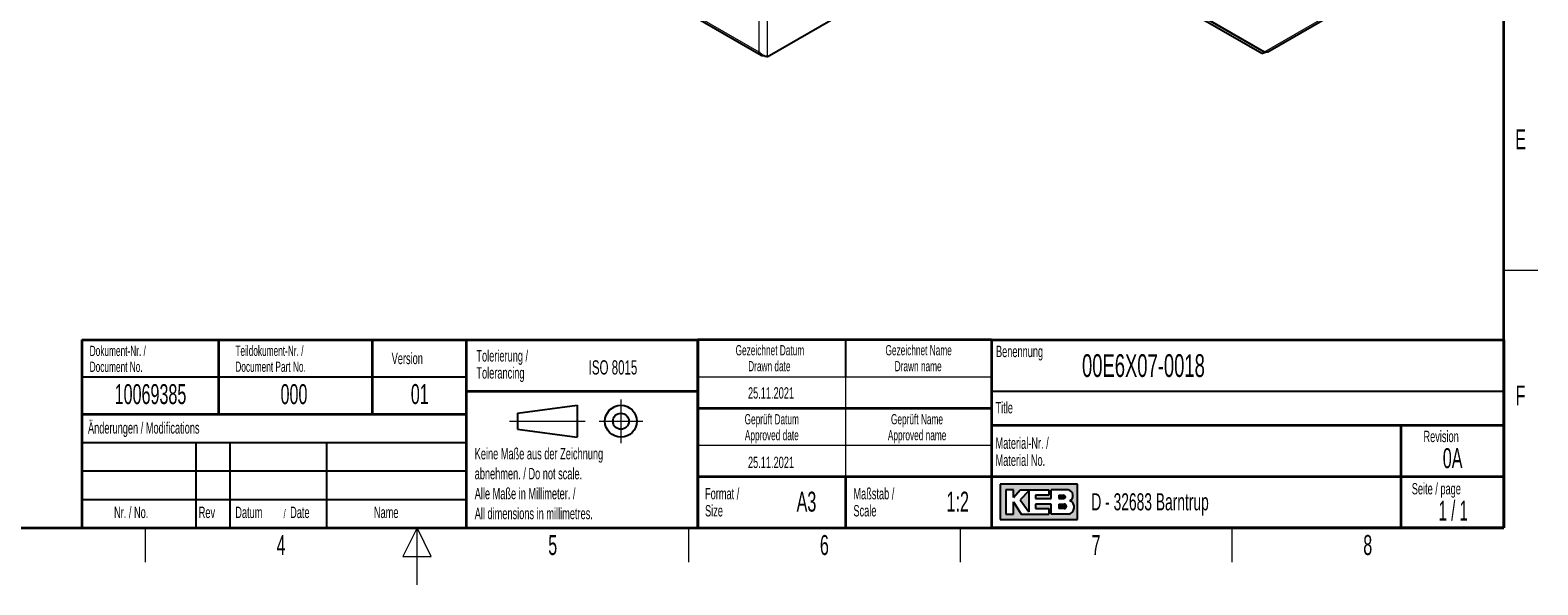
# Model space of a CAD drawing. Header units: millimetres. Extents: x 5 to 418, y 2 to 292.
# Tile 4 of 12: x 149 to 414, y 2 to 99. Entities that reach past the tile are written whole.
import ezdxf

# ---------------------------------------------------------------- set-up
doc = ezdxf.new("R2010")
doc.units = ezdxf.units.MM
doc.layers.add('SLD-0', color=7, linetype='Continuous')
doc.styles.add('SLDTEXTSTYLE0', font='TXT', dxfattribs={"width": 0.605})
doc.styles.add('SLDTEXTSTYLE1', font='TXT', dxfattribs={"width": 0.563})

msp = doc.modelspace()

# ---------------------------------------------------------------- hatches: boundary and pattern name
at = {"linetype": 'Continuous'}
h = msp.add_hatch(color=7, dxfattribs=at)
h.paths.add_polyline_path([(319.519086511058, 13.45626988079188), (333.083981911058, 13.45626988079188), (333.083981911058, 19.65736492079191), (319.519086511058, 19.65736492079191)], flags=0)
edge = h.paths.add_edge_path(flags=0)
edge.add_arc((331.3188604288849, 15.61738520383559), 1.20464082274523, -81.72003226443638, 70.1709600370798, ccw=False)
edge.add_line((331.4923410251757, 14.42530131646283), (331.480008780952, 14.42519098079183))
edge.add_line((331.480008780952, 14.42519098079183), (328.4331606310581, 14.42519098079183))
edge.add_line((328.4331606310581, 14.42519098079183), (328.4331606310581, 16.16924896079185))
edge.add_line((328.4331606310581, 16.16924896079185), (325.7201815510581, 16.16924896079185))
edge.add_line((325.7201815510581, 16.16924896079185), (325.7201815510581, 15.39411208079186))
edge.add_line((325.7201815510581, 15.39411208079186), (328.0455921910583, 15.39411208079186))
edge.add_line((328.0455921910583, 15.39411208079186), (328.0455921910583, 14.42519098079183))
edge.add_line((328.0455921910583, 14.42519098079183), (323.2009866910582, 14.42519098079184))
edge.add_line((323.2009866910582, 14.42519098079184), (321.8444971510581, 16.55681740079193))
edge.add_line((321.8444971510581, 16.55681740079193), (321.8444971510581, 14.42519098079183))
edge.add_line((321.8444971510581, 14.42519098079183), (320.4880076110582, 14.42519098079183))
edge.add_line((320.4880076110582, 14.42519098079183), (320.4880076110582, 18.68844382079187))
edge.add_line((320.4880076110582, 18.68844382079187), (321.8444971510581, 18.68844382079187))
edge.add_line((321.8444971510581, 18.68844382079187), (321.8444971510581, 17.33195428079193))
edge.add_line((321.8444971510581, 17.33195428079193), (323.0072024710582, 18.68844382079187))
edge.add_line((323.0072024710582, 18.68844382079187), (328.0455921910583, 18.68844382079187))
edge.add_line((328.0455921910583, 18.68844382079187), (328.0455921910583, 17.71952272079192))
edge.add_line((328.0455921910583, 17.71952272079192), (325.7201815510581, 17.71952272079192))
edge.add_line((325.7201815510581, 17.71952272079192), (325.7201815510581, 17.13817006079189))
edge.add_line((325.7201815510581, 17.13817006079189), (328.4331606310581, 17.13817006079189))
edge.add_line((328.4331606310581, 17.13817006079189), (328.4331606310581, 18.68844382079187))
edge.add_line((328.4331606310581, 18.68844382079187), (331.4242487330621, 18.68844382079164))
edge.add_line((331.4242487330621, 18.68844382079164), (331.4256482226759, 18.68844382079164))
edge.add_line((331.4256482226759, 18.68844382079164), (331.4259454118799, 18.68845828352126))
edge.add_arc((331.2860949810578, 17.67430640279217), 1.023749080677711, -64.45894120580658, 82.14849338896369, ccw=False)
msp.add_hatch(color=7, dxfattribs=at).paths.add_polyline_path([(324.5574762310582, 14.81275942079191), (324.557476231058, 18.49465960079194), (323.0072024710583, 16.94438584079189)], flags=0)
h = msp.add_hatch(color=7, dxfattribs=at)
edge = h.paths.add_edge_path(flags=0)
edge.add_line((329.7896501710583, 17.13817006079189), (330.6013652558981, 17.13817006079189))
edge.add_arc((330.6568434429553, 17.42884639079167), 0.2959232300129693, 259.1945394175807, 460.8054605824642)
edge.add_line((330.6013652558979, 17.71952272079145), (329.7896501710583, 17.71952272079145))
edge.add_line((329.7896501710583, 17.71952272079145), (329.7896501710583, 17.13817006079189))
h = msp.add_hatch(color=7, dxfattribs=at)
edge = h.paths.add_edge_path(flags=0)
edge.add_line((329.7896501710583, 15.39411208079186), (330.7588584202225, 15.39411208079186))
edge.add_arc((330.7588584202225, 15.78168052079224), 0.3875684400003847, 270.0000000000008, 450.0000000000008)
edge.add_line((330.7588584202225, 16.16924896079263), (330.7386620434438, 16.16924896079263))
edge.add_line((330.7386620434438, 16.16924896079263), (329.7896501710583, 16.16924896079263))
edge.add_line((329.7896501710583, 16.16924896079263), (329.7896501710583, 15.39411208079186))

# ---------------------------------------------------------------- linework, layer by layer
at = {"color": 7, "linetype": 'Continuous', "lineweight": 18}
for p, q in [((278.571450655, 151.2311412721), (278.571450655, 94.7265170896)), ((277.1572370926, 95.5430579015), (277.1572370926, 150.4146004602)), ((277.1572370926, 95.5430579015), (241.8018980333, 115.9532606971)), ((365.9528900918, 95.6091770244), (401.7607774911, 116.2806304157)), ((365.8963215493, 95.6418333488), (365.8963215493, 95.5765206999))]:
    msp.add_line(p, q, dxfattribs=at)
at = {"color": 7, "linetype": 'Continuous', "lineweight": 25}
for p, q in [((278.571450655, 94.7265170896), (317.4623236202, 117.1777401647)), ((241.8958723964, 115.5607493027), (277.4775331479, 95.0198937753)), ((366.5659749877, 95.624974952), (402.1476357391, 116.1658304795)), ((365.4720574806, 95.3315982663), (336.0571509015, 112.3124623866)), ((365.8963215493, 95.5765206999), (336.2692656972, 112.6798559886)), ((336.2975476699, 112.7288418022), (365.9528900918, 95.6091770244)), ((365.4720574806, 95.3315982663), (365.8963215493, 95.5765206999))]:
    msp.add_line(p, q, dxfattribs=at)
for points, knots in [([(278.5714506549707, 94.72651708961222), (278.465999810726, 94.74772550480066), (278.2550165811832, 94.79015873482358), (277.8486979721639, 94.95955986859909), (277.4552409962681, 95.20720833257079), (277.2539208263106, 95.4340956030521), (277.1572370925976, 95.543057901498)], [0, 0, 0, 0, 0.2546948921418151, 0.5095867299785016, 0.764479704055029, 1, 1, 1, 1]), ([(277.1572370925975, 95.543057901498), (277.1866317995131, 95.43094852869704), (277.2454212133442, 95.20672978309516), (277.4668636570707, 95.00400868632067), (277.6889266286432, 94.9205014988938), (277.8363721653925, 94.95473004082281), (277.873479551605, 94.96334428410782)], [0, 0, 0, 0, 0.2997326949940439, 0.5994653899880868, 0.8991980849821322, 1, 1, 1, 1]), ([(365.4720574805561, 95.3315982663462), (365.5773874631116, 95.35140626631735), (365.7815709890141, 95.3898043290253), (366.0433100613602, 95.51015756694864), (366.1700285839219, 95.56842546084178)], [0, 0, 0, 0, 0.515859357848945, 1, 1, 1, 1]), ([(366.5659687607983, 95.62498930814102), (366.4740966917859, 95.5877025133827), (366.2903337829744, 95.51312130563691), (366.0653789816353, 95.5771562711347), (365.952890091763, 95.6091770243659)], [0, 0, 0, 0, 0.4999489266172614, 1, 1, 1, 1])]:
    msp.add_open_spline(points, degree=3, knots=knots, dxfattribs=at)
at = {"layer": 'SLD-0', "lineweight": 35}
for p, q in [((408, 12), (408, 282.5)), ((158.116731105, 45.0000000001), (225.616731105, 45.0000000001)), ((158.116731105, 45.0000000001), (158.116731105, 32.0000000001)), ((182.116731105, 45.0000000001), (182.116731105, 32.0000000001)), ((209.116731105, 45.0000000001), (209.116731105, 32.0000000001)), ((225.616731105, 45.0000000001), (225.616731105, 32.0000000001)), ((225.616731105, 45), (266.3304509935, 45)), ((225.616731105, 45), (225.616731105, 36)), ((266.3304509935, 12), (266.3304509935, 45)), ((266.3304509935, 45), (266.3304509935, 12)), ((318, 45), (266.3304509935, 45)), ((318, 45), (318, 12)), ((318, 45), (318, 40.1053465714)), ((318, 45), (408, 45)), ((318, 45), (318, 12)), ((408, 45), (408, 12)), ((225.616731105, 36), (266.3304509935, 36)), ((225.616731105, 36), (225.616731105, 12)), ((158.116731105, 31.9999999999), (158.116731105, 12)), ((158.116731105, 31.9999999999), (225.616731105, 31.9999999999)), ((225.616731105, 31.9999999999), (225.616731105, 12)), ((266.3304509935, 33), (318, 33)), ((408, 30), (318, 30)), ((390, 12), (390, 30)), ((266.3304509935, 21), (318, 21)), ((292.3304509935, 21), (292.3304509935, 12)), ((318, 21), (390, 21)), ((390, 21), (408, 21)), ((26, 12), (408, 12)), ((158.116731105, 12), (225.616731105, 12)), ((225.616731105, 12), (266.3304509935, 12)), ((266.3304509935, 12), (318, 12)), ((408, 12), (318, 12))]:
    msp.add_line(p, q, dxfattribs=at)
at = {"layer": 'SLD-0', "lineweight": 18}
for p, q in [((408, 57.25), (414, 57.25)), ((266.3304509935, 38.5), (318, 38.5)), ((292.3304509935, 38.5), (292.3304509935, 33)), ((252.8396209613, 34.5746449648), (252.8396209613, 26.8746449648)), ((292.3304509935, 33), (292.3304509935, 26.5)), ((233.2396209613, 30.7246449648), (246.5396209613, 30.7246449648)), ((248.9896209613, 30.7246449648), (256.6896209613, 30.7246449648)), ((266.3304509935, 26.5), (318, 26.5)), ((292.3304509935, 26.5), (292.3304509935, 21)), ((169.25, 6), (169.25, 12)), ((217, 12), (214.5, 7)), ((217, 2), (217, 12)), ((219.5, 7), (217, 12)), ((264.75, 6), (264.75, 12)), ((312.5, 6), (312.5, 12)), ((360.25, 6), (360.25, 12)), ((214.5, 7), (219.5, 7))]:
    msp.add_line(p, q, dxfattribs=at)
at = {"layer": 'SLD-0'}
for p, q in [((292.3304509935, 45), (292.3304509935, 38.5)), ((158.116731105, 38.5000000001), (225.616731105, 38.5000000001)), ((318, 36), (408, 36)), ((158.116731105, 27), (225.616731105, 27)), ((178.116731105, 27), (178.116731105, 12)), ((184.116731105, 27), (184.116731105, 12)), ((201.116731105, 27), (201.116731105, 12)), ((158.116731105, 22), (225.616731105, 22)), ((331.4242487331, 18.6884438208), (331.4256482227, 18.6884438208)), ((331.4256482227, 18.6884438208), (331.4259454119, 18.6884582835)), ((158.116731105, 17), (225.616731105, 17)), ((331.480008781, 14.4251909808), (331.4923410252, 14.4253013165))]:
    msp.add_line(p, q, dxfattribs=at)
at = {"layer": 'SLD-0', "lineweight": 25}
for p, q in [((158.116731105, 32.0000000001), (225.616731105, 32.0000000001)), ((234.6396209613, 32.1246449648), (245.1396209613, 33.5246449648)), ((234.6396209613, 32.1246449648), (234.6396209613, 29.3246449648)), ((245.1396209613, 33.5246449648), (245.1396209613, 27.9246449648)), ((234.6396209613, 29.3246449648), (245.1396209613, 27.9246449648))]:
    msp.add_line(p, q, dxfattribs=at)
at = {"layer": 'SLD-0', "linetype": 'Continuous'}
for p, q in [((333.0839819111, 19.6573649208), (319.5190865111, 19.6573649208)), ((319.5190865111, 19.6573649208), (319.5190865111, 13.4562698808)), ((321.8444971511, 18.6884438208), (320.4880076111, 18.6884438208)), ((320.4880076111, 18.6884438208), (320.4880076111, 14.4251909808)), ((321.8444971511, 17.3319542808), (323.0072024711, 18.6884438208)), ((321.8444971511, 17.3319542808), (321.8444971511, 18.6884438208)), ((323.0072024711, 18.6884438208), (328.0455921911, 18.6884438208)), ((328.0455921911, 18.6884438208), (328.0455921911, 17.7195227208)), ((331.4242487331, 18.6884438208), (328.4331606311, 18.6884438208)), ((328.4331606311, 17.1381700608), (328.4331606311, 18.6884438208)), ((331.4242487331, 18.6884438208), (331.4256482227, 18.6884438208)), ((331.4256482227, 18.6884438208), (331.4259454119, 18.6884582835)), ((333.0839819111, 13.4562698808), (333.0839819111, 19.6573649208)), ((321.8444971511, 14.4251909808), (321.8444971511, 16.5568174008)), ((321.8444971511, 16.5568174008), (323.2009866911, 14.4251909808)), ((324.5574762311, 18.4946596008), (323.0072024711, 16.9443858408)), ((323.0072024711, 16.9443858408), (324.5574762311, 14.8127594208)), ((324.5574762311, 18.4946596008), (324.5574762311, 14.8127594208)), ((325.7201815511, 17.7195227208), (325.7201815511, 17.1381700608)), ((328.0455921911, 17.7195227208), (325.7201815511, 17.7195227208)), ((325.7201815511, 17.1381700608), (328.4331606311, 17.1381700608)), ((325.7201815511, 16.1692489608), (325.7201815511, 15.3941120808)), ((328.4331606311, 16.1692489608), (325.7201815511, 16.1692489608)), ((328.4331606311, 14.4251909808), (328.4331606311, 16.1692489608)), ((329.7896501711, 17.7195227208), (330.6013652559, 17.7195227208)), ((329.7896501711, 17.7195227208), (329.7896501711, 17.1381700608)), ((329.7896501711, 17.1381700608), (330.6013652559, 17.1381700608)), ((329.7896501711, 16.1692489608), (330.7588584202, 16.1692489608)), ((329.7896501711, 16.1692489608), (329.7896501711, 15.3941120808)), ((330.7386620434, 16.1692489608), (330.7588584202, 16.1692489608)), ((319.5190865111, 13.4562698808), (333.0839819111, 13.4562698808)), ((320.4880076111, 14.4251909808), (321.8444971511, 14.4251909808)), ((323.2009866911, 14.4251909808), (328.0455921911, 14.4251909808)), ((325.7201815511, 15.3941120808), (328.0455921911, 15.3941120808)), ((328.0455921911, 15.3941120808), (328.0455921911, 14.4251909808)), ((331.480008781, 14.4251909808), (328.4331606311, 14.4251909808)), ((330.7588584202, 15.3941120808), (329.7896501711, 15.3941120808)), ((331.480008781, 14.4251909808), (331.4923410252, 14.4253013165))]:
    msp.add_line(p, q, dxfattribs=at)
at = {"layer": 'SLD-0', "lineweight": 25}
for radius in [2.799999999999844, 1.400000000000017]:
    msp.add_circle((252.8396209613, 30.7246449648), radius, dxfattribs=at)
at = {"layer": 'SLD-0', "linetype": 'Continuous'}
for centre, radius, start, end in [((331.2860949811, 17.6743064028), 1.023749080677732, 295.5410587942, 82.148493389), ((330.656843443, 17.4288463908), 0.2959232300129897, 259.1945394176, 100.8054605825), ((330.7588584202, 15.7816805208), 0.3875684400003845, 270, 90), ((331.3188604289, 15.6173852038), 1.204640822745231, 278.2799677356, 70.1709600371)]:
    msp.add_arc(centre, radius, start, end, dxfattribs=at)

# ---------------------------------------------------------------- texts
at = {"layer": 'SLD-0'}
for s, insert, char_height, attachment_point, style in [('E', (410.9815679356, 82.0010772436), 3.5, 2, 'SLDTEXTSTYLE0'), ('Dokument-Nr. /', (159.4706948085, 43.9891162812), 1.8, 1, 'SLDTEXTSTYLE0'), ('Teildokument-Nr. /', (185.0721201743, 44.0073193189), 1.8, 1, 'SLDTEXTSTYLE0'), ('Version', (212.5452394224, 42.7601484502), 2, 1, 'SLDTEXTSTYLE0'), ('Tolerierung /', (227.4390961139, 43.2172116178), 2, 1, 'SLDTEXTSTYLE0'), ('Gezeichnet Datum', (279.0254468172, 44.103942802), 1.8, 2, 'SLDTEXTSTYLE0'), ('Gezeichnet Name', (305.1708434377, 44.1039425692), 1.8, 2, 'SLDTEXTSTYLE0'), ('Benennung', (318.7636716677, 43.9908879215), 2, 1, 'SLDTEXTSTYLE0'), ('00E6X07-0018', (333.8826865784, 42.5045188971), 4, 1, 'SLDTEXTSTYLE0'), ('Document No.', (159.4706948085, 41.189116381), 1.8, 1, 'SLDTEXTSTYLE0'), ('Document Part No.', (185.0721201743, 41.2073194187), 1.8, 1, 'SLDTEXTSTYLE0'), ('Tolerancing', (227.4390961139, 40.2172115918), 2, 1, 'SLDTEXTSTYLE0'), ('ISO 8015', (247.1715762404, 41.4342036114), 2.5, 1, 'SLDTEXTSTYLE0'), ('Drawn date', (278.9302899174, 41.3039429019), 1.8, 2, 'SLDTEXTSTYLE0'), ('Drawn name', (305.0870934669, 41.303942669), 1.8, 2, 'SLDTEXTSTYLE0'), ('10069385', (170.1557203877, 37.2429898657), 3.5, 2, 'SLDTEXTSTYLE0'), ('000', (195.3766861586, 37.2429898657), 3.5, 2, 'SLDTEXTSTYLE0'), ('01', (217.4850808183, 37.2527124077), 3.5, 2, 'SLDTEXTSTYLE0'), ('25.11.2021', (279.2203041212, 36.6989570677), 2, 2, 'SLDTEXTSTYLE0'), ('F', (410.9536166, 37.0010772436), 3.5, 2, 'SLDTEXTSTYLE0'), ('Geprüft Datum', (279.349366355, 31.9851255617), 1.8, 2, 'SLDTEXTSTYLE0'), ('Geprüft Name', (304.8761939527, 31.9851255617), 1.8, 2, 'SLDTEXTSTYLE0'), ('Title', (318.6797653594, 34.1107265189), 2, 1, 'SLDTEXTSTYLE0'), ('Änderungen / Modifications', (159.1698388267, 30.5619096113), 2, 1, 'SLDTEXTSTYLE0'), ('Approved date', (279.3620221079, 29.1851256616), 1.8, 2, 'SLDTEXTSTYLE0'), ('Approved name', (304.900256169, 29.1851256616), 1.8, 2, 'SLDTEXTSTYLE0'), ('Revision', (393.8965220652, 29.0591225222), 2, 1, 'SLDTEXTSTYLE0'), ('Material-Nr. /', (318.6797653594, 27.8878268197), 2, 1, 'SLDTEXTSTYLE0'), ('Keine Maße aus der Zeichnung', (227.1404191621, 26.0307047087), 2, 1, 'SLDTEXTSTYLE0'), ('25.11.2021', (279.2203041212, 24.5048723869), 2, 2, 'SLDTEXTSTYLE0'), ('Material No.', (318.6797653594, 24.8878267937), 2, 1, 'SLDTEXTSTYLE0'), ('0A', (399.0228237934, 26.0023621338), 3.5, 2, 'SLDTEXTSTYLE0'), ('abnehmen. / Do not scale.', (227.1404191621, 22.5307046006), 2, 1, 'SLDTEXTSTYLE0'), ('Alle Maße in Millimeter. /', (227.1404191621, 19.0307044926), 2, 1, 'SLDTEXTSTYLE0'), ('Format /', (267.6250939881, 19.0115942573), 2, 1, 'SLDTEXTSTYLE0'), ('Maßstab /', (293.7028556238, 19.0115944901), 2, 1, 'SLDTEXTSTYLE0'), ('Seite / page', (391.8390568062, 19.8830679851), 2, 1, 'SLDTEXTSTYLE0'), ('Size', (267.6250939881, 16.0115942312), 2, 1, 'SLDTEXTSTYLE0'), ('A3', (285.4514616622, 18.3608999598), 3.5, 2, 'SLDTEXTSTYLE0'), ('Scale', (293.7028556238, 16.011594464), 2, 1, 'SLDTEXTSTYLE0'), ('1:2', (312.0463964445, 18.3609001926), 3.5, 2, 'SLDTEXTSTYLE0'), ('D - 32683 Barntrup', (335.5202035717, 18.0786992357), 3, 1, 'SLDTEXTSTYLE0'), ('1 / 1', (399.1297679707, 16.7706515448), 3.5, 2, 'SLDTEXTSTYLE1'), ('Nr. / No.', (163.7531858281, 15.7243863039), 2, 1, 'SLDTEXTSTYLE0'), ('Rev', (178.6350602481, 15.7243863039), 2, 1, 'SLDTEXTSTYLE0'), ('Datum', (185.0629406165, 15.7243863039), 2, 1, 'SLDTEXTSTYLE0'), ('/', (193.5459265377, 15.2242968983), 1.5, 1, 'SLDTEXTSTYLE0'), ('Date', (194.7021767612, 15.7243863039), 2, 1, 'SLDTEXTSTYLE0'), ('Name', (209.4275491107, 15.7290047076), 2, 1, 'SLDTEXTSTYLE0'), ('All dimensions in millimetres.', (227.1404191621, 15.5307043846), 2, 1, 'SLDTEXTSTYLE0'), ('4', (193.1027123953, 10.7429955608), 3.5, 2, 'SLDTEXTSTYLE0'), ('5', (240.8527123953, 10.7429955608), 3.5, 2, 'SLDTEXTSTYLE0'), ('6', (288.6027123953, 10.7429955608), 3.5, 2, 'SLDTEXTSTYLE0'), ('7', (336.3527123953, 10.7429955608), 3.5, 2, 'SLDTEXTSTYLE0'), ('8', (384.1027123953, 10.7429955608), 3.5, 2, 'SLDTEXTSTYLE0')]:
    msp.add_mtext(s, dxfattribs=dict(at, insert=insert, char_height=char_height, attachment_point=attachment_point, style=style))

doc.saveas('drawing.dxf')
